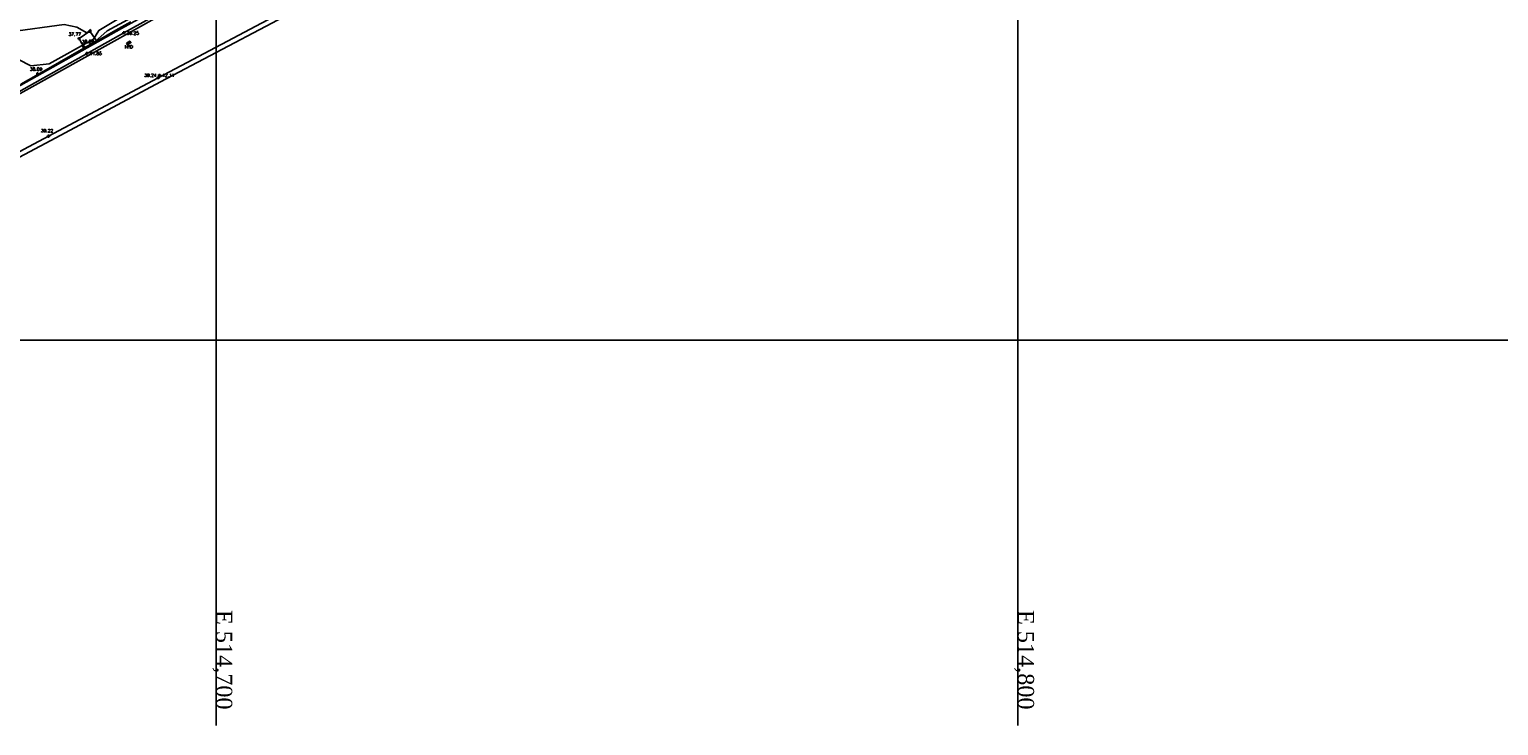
# Model space of a CAD drawing. Header units: metres. Extents: x 514577 to 515059, y 790252 to 790648.
# Tile 3 of 26: x 514677 to 514860, y 790252 to 790339. Entities that reach past the tile are written whole.
import ezdxf
from ezdxf.enums import TextEntityAlignment as Align

# ---------------------------------------------------------------- set-up
doc = ezdxf.new("R2010")
doc.units = ezdxf.units.M
doc.header["$LTSCALE"] = 0.3
for name, pattern in [('0', [48, 16, 16, 16]), ('4', [25.4, 12.7, -6.35, 0, -6.35]), ('PHANTOM', [63.5, 31.75, -6.35, 6.35, -6.35, 6.35, -6.35])]:
    doc.linetypes.add(name, pattern=pattern)
doc.layers.get('0').update_dxf_attribs({"linetype": 'CONTINUOUS'})
for name, color, linetype in [('BUILDING_PNTS', 7, 'CONTINUOUS'), ('CONTOURS', 14, 'CONTINUOUS'), ('FENCE', 4, '4'), ('FENCE_PNTS', 7, 'CONTINUOUS'), ('GRID', 9, 'CONTINUOUS'), ('LEVEL_PNTS', 7, 'CONTINUOUS'), ('LINETXT', 7, 'CONTINUOUS'), ('OVERHEADCABLES', 242, 'PHANTOM'), ('PNTTXT', 7, 'CONTINUOUS'), ('SERVICES_PNTS', 7, 'CONTINUOUS'), ('WALL', 4, 'CONTINUOUS'), ('WALL_PNTS', 7, 'CONTINUOUS')]:
    doc.layers.add(name, color=color, linetype=linetype)
doc.styles.add('PTXT', font='romans')
doc.styles.get("Standard").update_dxf_attribs({"font": 'romantic.ttf', "height": 1})

# ---------------------------------------------------------------- blocks, each defined once
blk = doc.blocks.new('SPT9')
at = {"color": 0, "linetype": 'Continuous'}
for p, q in [((-0.5, 0), (0.5, 0)), ((0, -0.5), (0, 0.5))]:
    blk.add_line(p, q, dxfattribs=at)
blk = doc.blocks.new('SPT108')
at = {"color": 0, "flags": 128}
for points in [[(-0.4, -0.2), (0.4, 0.2)], [(0.4, -0.2), (-0.4, 0.2)]]:
    blk.add_lwpolyline(points, dxfattribs=at)
at = {"color": 0}
blk.add_lwpolyline([(-0.4, 0.2), (-0.4, -0.2), (0.4, -0.2), (0.4, 0.2)], close=True, dxfattribs=at)

msp = doc.modelspace()

# ---------------------------------------------------------------- linework, layer by layer
at = {"layer": 'BUILDING_PNTS'}
msp.add_point((514683.87, 790335.76, 41.85), dxfattribs=at)
at = {"layer": 'BUILDING_PNTS', "color": 1}
msp.add_point((514692.93, 790333.04, 42.11), dxfattribs=at)
at = {"layer": 'CONTOURS', "elevation": 37.5}
msp.add_lwpolyline([(514684.41, 790338.77), (514683.85, 790338.35), (514682.63, 790339.04), (514681.02, 790339.36), (514674.36, 790338.47), (514662.69, 790339.13), (514655.11, 790336.94), (514653.08, 790335.23), (514651.6, 790335.52), (514651.57, 790337.02), (514651.96, 790337.89), (514653.03, 790338.24), (514652.6, 790343.12)], dxfattribs=at)
at = {"layer": 'CONTOURS'}
for points in [[(514673.81, 790335.79, 38), (514676.9, 790334.21, 38), (514679.15, 790334.45, 38), (514684.69, 790337.55, 38), (514685.38, 790338.64, 19), (514692.52, 790342.94, 19), (514693.93, 790343.11, 38), (514698.75, 790346.19, 38), (514705.41, 790349.45, 38), (514706.91, 790352.58, 38), (514707.69, 790352.98, 38), (514712.01, 790353.12, 38), (514716.7, 790355.76, 38), (514718.42, 790357.26, 38), (514720.51, 790357.31, 38), (514729.88, 790362.55, 38), (514731.08, 790363.74, 38), (514731.9, 790364.85, 38), (514735.33, 790366.83, 38), (514737, 790367.43, 38), (514739.58, 790368.2, 38), (514741.33, 790369.05, 38), (514742.82, 790372.82, 38), (514743.08, 790373.55, 38)], [(514675.63, 790331.92, 38.5), (514678.79, 790333.74, 38.5), (514684.87, 790337.23, 38.5), (514686.41, 790338.59, 19.25), (514691.47, 790341.32, 19.25)], [(514673.64, 790330.74, 39), (514678.84, 790333.66, 39), (514687.48, 790338.66, 39), (514687.48, 790338.66, 19.5), (514689.37, 790339.71, 19.5)]]:
    msp.add_polyline3d(points, dxfattribs=at)
at = {"layer": 'FENCE'}
msp.add_lwpolyline([(514684.25, 790338.55), (514685.19, 790337.19)], dxfattribs=at)
msp.add_polyline3d([(514683.63, 790336.31, 38.17), (514682.89, 790337.61, 37.77), (514684.25, 790338.55, 37.5)], dxfattribs=at)
at = {"layer": 'FENCE_PNTS'}
for p in [(514682.89, 790337.61, 37.77), (514684.25, 790338.55, 37.5), (514683.47, 790336.58, 38.09)]:
    msp.add_point(p, dxfattribs=at)
at = {"layer": 'GRID'}
for p, q in [((514700, 790251.93), (514700, 790647.9)), ((514800, 790251.93), (514800, 790647.9)), ((514577.3, 790300), (515059.15, 790300))]:
    msp.add_line(p, q, dxfattribs=at)
at = {"layer": 'LEVEL_PNTS'}
msp.add_point((514677.73, 790333.24, 38.09), dxfattribs=at)
at = {"layer": 'OVERHEADCABLES', "linetype": '0'}
msp.add_lwpolyline([(514751.29, 790373.19), (514708.4, 790349.12), (514667.91, 790326.52), (514641.64, 790304.39)], dxfattribs=at)
at = {"layer": 'SERVICES_PNTS'}
msp.add_point((514689.09, 790337.08, 39.37), dxfattribs=at)
at = {"layer": 'WALL', "color": 4}
for points in [[(514761.16, 790379.85, 40.08), (514743.92, 790370.14, 39.93), (514732.49, 790363.66, 39.77), (514717.99, 790355.45, 39.62), (514706.83, 790349.17, 39.43), (514688.2, 790338.87, 39.24), (514671.99, 790329.79, 39.1), (514664.64, 790325.5, 38.95)], [(514759.27, 790378.09, 40.06), (514744.21, 790369.61, 39.93), (514732.78, 790363.14, 39.77), (514718.28, 790354.93, 39.62), (514707.12, 790348.65, 39.43), (514688.49, 790338.35, 39.24), (514672.29, 790329.27, 39.1), (514664.95, 790324.99, 38.95)], [(514655.45, 790313.58, 38.78), (514655.85, 790313.79, 38.76), (514663.87, 790317.36, 39.05), (514679.08, 790325.45, 39.22), (514692.76, 790332.74, 39.24), (514713.59, 790343.79, 39.55), (514730.28, 790352.77, 39.78), (514745.08, 790360.62, 39.89), (514750.54, 790363.56, 39.99), (514763.51, 790370.48, 40.16)], [(514655.73, 790313.04, 38.78), (514656.12, 790313.25, 38.76), (514664.14, 790316.82, 39.05), (514679.36, 790324.92, 39.22), (514693.04, 790332.21, 39.24), (514713.87, 790343.26, 39.55), (514730.56, 790352.24, 39.78), (514745.36, 790360.09, 39.89), (514750.83, 790363.03, 39.99), (514765.76, 790371, 40.19)]]:
    msp.add_polyline3d(points, dxfattribs=at)
at = {"layer": 'WALL_PNTS'}
for p in [(514688.49, 790338.35, 39.24), (514692.76, 790332.74, 39.24), (514679.08, 790325.45, 39.22)]:
    msp.add_point(p, dxfattribs=at)

# ---------------------------------------------------------------- block references
at = {"layer": 'BUILDING_PNTS', "color": 1, "xscale": 0.4, "yscale": 0.4, "zscale": 0.4}
for p in [(514683.87, 790335.76, 41.85), (514692.93, 790333.04, 42.11)]:
    msp.add_blockref('SPT9', p, dxfattribs=at)
at = {"layer": 'FENCE_PNTS', "xscale": 0.4, "yscale": 0.4, "zscale": 0.4}
for p in [(514682.89, 790337.61, 37.77), (514684.25, 790338.55, 37.5), (514683.47, 790336.58, 38.09)]:
    msp.add_blockref('SPT9', p, dxfattribs=at)
at = {"layer": 'LEVEL_PNTS', "color": 7, "xscale": 0.4, "yscale": 0.4, "zscale": 0.4}
msp.add_blockref('SPT9', (514677.73, 790333.24, 38.09), dxfattribs=at)
at = {"layer": 'SERVICES_PNTS', "color": 7, "xscale": 0.6, "yscale": 0.6, "zscale": 0.6, "rotation": 32.79602841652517}
msp.add_blockref('SPT108', (514689.09, 790337.08, 39.37), dxfattribs=at)
at = {"layer": 'WALL_PNTS', "xscale": 0.4, "yscale": 0.4, "zscale": 0.4}
for p in [(514688.49, 790338.35, 39.24), (514692.76, 790332.74, 39.24), (514679.08, 790325.45, 39.22)]:
    msp.add_blockref('SPT9', p, dxfattribs=at)

# ---------------------------------------------------------------- texts
at = {"layer": 'GRID'}
for s, p in [('E 514,700', (514700, 790253.93)), ('E 514,800', (514800, 790253.93))]:
    msp.add_text(s, height=2, rotation=270, dxfattribs=at).set_placement(p, align=Align.RIGHT)
at = {"layer": 'LINETXT'}
msp.add_text('Fence', height=0.001, rotation=299.5485, dxfattribs=at).set_placement((514683.01, 790337.41), align=Align.TOP_CENTER)
msp.add_text('Fence', height=0.001, rotation=34.8682, dxfattribs=at).set_placement((514683.48, 790338.01), align=Align.BOTTOM_CENTER)
at = {"layer": 'PNTTXT', "style": 'PTXT'}
for s, p in [('37.77', (514681.58, 790337.84)), ('38.09', (514683.24, 790336.92)), ('HYD', (514688.57, 790336.27)), ('38.09', (514676.76, 790333.48))]:
    msp.add_text(s, height=0.4, dxfattribs=at).set_placement(p, align=Align.BOTTOM_LEFT)
for s, p in [('39.25', (514688.83, 790338.29)), ('39.24', (514691.02, 790333.04)), ('39.22', (514678.13, 790326.13))]:
    msp.add_text(s, height=0.4, dxfattribs=at).set_placement(p, align=Align.MIDDLE_LEFT)
at = {"layer": 'PNTTXT', "color": 1, "style": 'PTXT'}
for s, p in [('41.85', (514684.19, 790335.76)), ('42.11', (514693.25, 790333.04))]:
    msp.add_text(s, height=0.4, dxfattribs=at).set_placement(p, align=Align.MIDDLE_LEFT)

doc.saveas('drawing.dxf')
